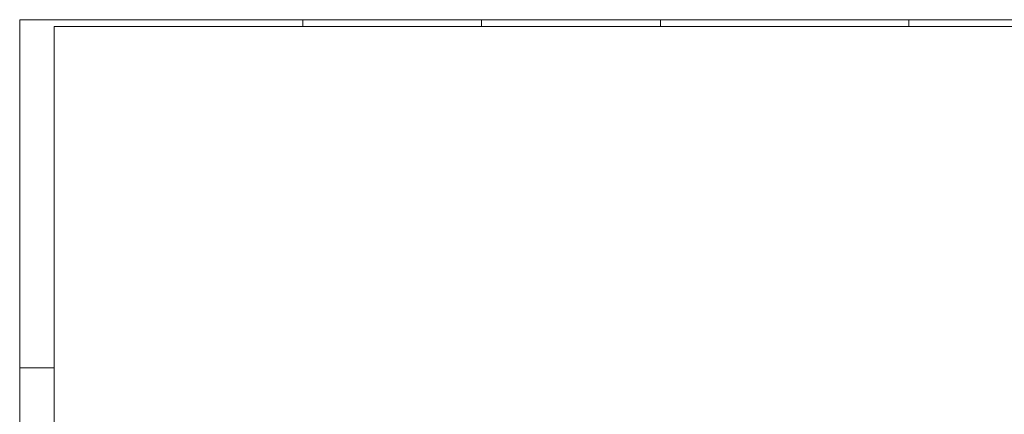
# Model space of a CAD drawing. Header units: millimetres. Extents: x 0 to 203, y 0 to 47.
# Tile 109 of 196: x 68 to 108, y 31 to 47. Entities that reach past the tile are written whole.
import ezdxf

# ---------------------------------------------------------------- set-up
doc = ezdxf.new("R2010")
doc.units = ezdxf.units.MM
doc.layers.add('PDF_Geomertry', color=7, linetype='Continuous')

msp = doc.modelspace()

# ---------------------------------------------------------------- linework, layer by layer
at = {"layer": 'PDF_Geomertry', "lineweight": 15}
for points in [[(68.346, 0.003), (134.469, 0.003), (134.469, 46.773), (68.346, 46.773), (68.346, 0.003)], [(69.736, 0.281), (134.191, 0.281), (134.191, 46.495), (69.736, 46.495), (69.736, 0.281)]]:
    msp.add_lwpolyline(points, close=True, dxfattribs=at)
for points in [[(79.746, 46.773), (79.746, 46.495)], [(86.948, 46.773), (86.948, 46.495)], [(94.15, 46.773), (94.15, 46.495)], [(104.16, 46.773), (104.16, 46.495)], [(68.346, 32.759), (69.736, 32.759)]]:
    msp.add_lwpolyline(points, dxfattribs=at)

doc.saveas('drawing.dxf')
